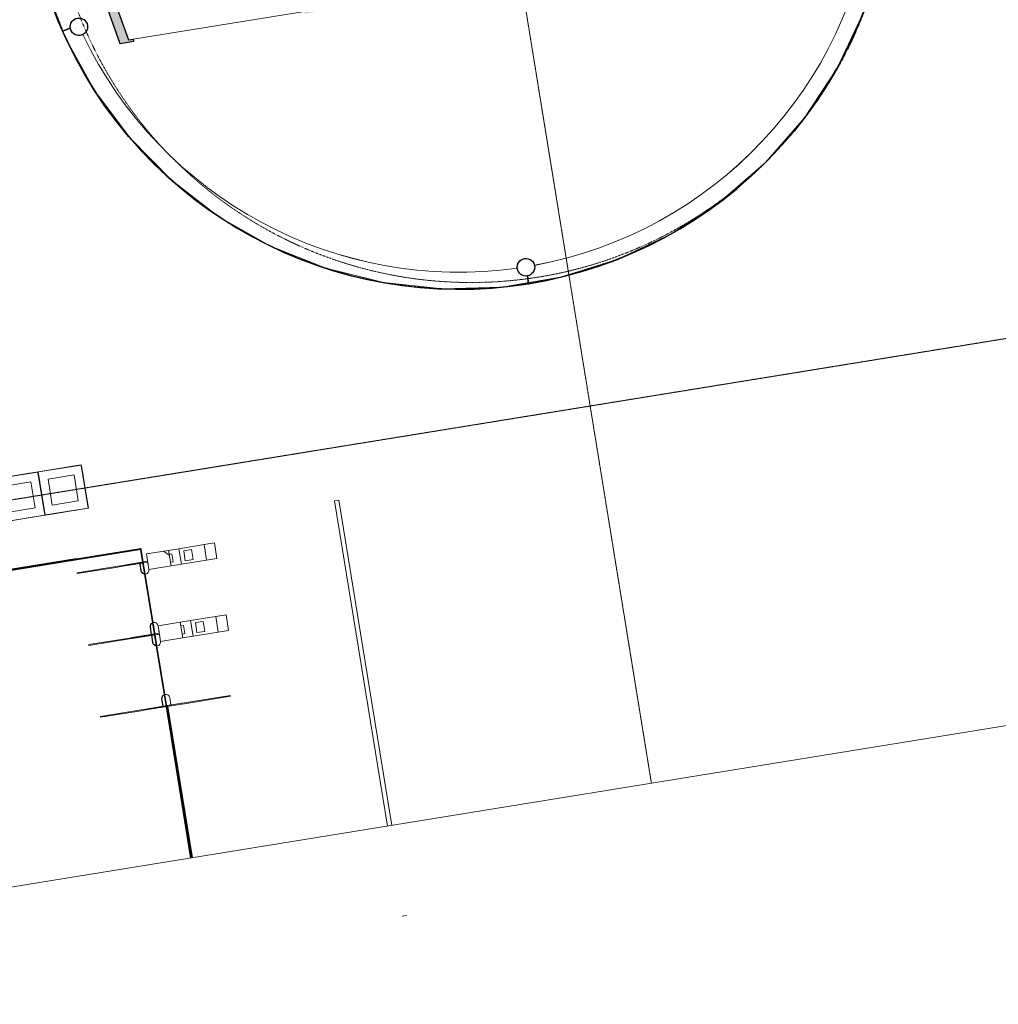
# Model space of a CAD drawing. Header units: millimetres. Extents: x 344773 to 395309, y 816588 to 874127.
# Tile 3 of 25: x 367286 to 378446, y 816588 to 827818. Entities that reach past the tile are written whole.
import ezdxf

# ---------------------------------------------------------------- set-up
doc = ezdxf.new("R2010")
doc.units = ezdxf.units.MM
doc.linetypes.add('Overhead', pattern=[1.4000000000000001, 0.7000000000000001, -0.7000000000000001])
doc.linetypes.add('System - Akser', pattern=[7.199999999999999, 4.8, -0.8, 0.8, -0.8])
for name, color, linetype, lineweight in [('0-1', 7, 'Continuous', 5), ('A-AREA-BNDY', 1, 'Continuous', 5), ('A-FLOR-1', 8, 'Continuous', 5), ('A-FLOR-OVHD', 1, 'Overhead', 5), ('A-GENM', 13, 'Continuous', 5), ('A-GENM-1', 7, 'Continuous', 5), ('A-GENM-2', 10, 'Continuous', 9), ('A-GLAZ-CURT', 52, 'Continuous', 5), ('A-GLAZ-CURT-2', 7, 'Continuous', 5), ('A-WALL-PATT-1', 7, 'Continuous', 5), ('A852-TYNN', 7, 'Continuous', 5), ('I-FURN-1', 8, 'Continuous', 5), ('I-WALL-1', 10, 'Continuous', 9), ('S-COLS-2', 10, 'Continuous', 9), ('S-COLS-3', 7, 'Continuous', 5), ('S-COLS-SYMB-1', 10, 'Continuous', 9), ('S-GRID-1', 1, 'System - Akser', 5)]:
    doc.layers.add(name, color=color, linetype=linetype, lineweight=lineweight)
doc.layers.add('A862-B-RLin', color=1, linetype='Continuous')
doc.layers.add('A862-N-RLin', color=7, linetype='Continuous', plot=False)

# ---------------------------------------------------------------- blocks, each defined once
blk = doc.blocks.new('A222 - Sirkulær Stålsøyle - A222 - Sirkulær Stålsøyle 1 - Ø 200 mm-26153990-ENBR-80052-AA1-TOF-200-0002_2D')
at = {"layer": 'S-COLS-3'}
h = blk.add_hatch(color=256, dxfattribs=at)
h.paths.add_polyline_path([(17.3648177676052, -98.48077530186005), (60.32088886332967, -77.94228634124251), (77.94228634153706, -61.96155060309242), (95.89268973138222, -23.29371405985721), (100.0000000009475, -6.410552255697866e-10), (86.9333243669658, 46.38861592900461), (63.63961030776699, 75.15754839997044), (49.09117846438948, 86.93332436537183), (17.3648177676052, 98.48077530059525), (-23.29371405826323, 96.32283352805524), (-60.32088886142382, 77.94228633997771), (-77.9422863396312, 61.96155060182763), (-95.89268972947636, 23.29371405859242), (-99.99999999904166, -6.410552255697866e-10), (-86.93332436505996, -46.38861593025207), (-63.63961030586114, -75.15754840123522), (-40.66555640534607, -90.00000000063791), (-17.364817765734, -98.48077530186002), (9.355950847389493e-10, -98.48077530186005)], flags=0)
h.paths.add_polyline_path([(9.355929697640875e-10, -90.00000000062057), (-23.29371405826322, -86.93332436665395), (-44.99999999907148, -77.94228634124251), (-71.56532211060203, -53.31062158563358), (-85.12134751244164, -27.66821315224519), (-86.93332436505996, -23.29371405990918), (-89.99999999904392, -6.410531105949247e-10), (-81.95101363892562, 35.32207618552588), (-66.52204922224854, 59.88314277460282), (-63.63961030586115, 63.63961030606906), (-44.99999999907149, 77.94228633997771), (-10.38569152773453, 88.6326977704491), (18.59929829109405, 87.55135592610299), (23.29371406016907, 86.93332436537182), (45.00000000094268, 77.94228633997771), (71.56532211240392, 53.31062158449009), (85.12134751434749, 27.66821315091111), (86.93332436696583, 23.29371405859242), (90.00000000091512, -6.410552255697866e-10), (81.95101364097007, -35.32207618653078), (66.52204922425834, -59.88314277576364), (63.63961030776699, -63.63961030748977), (45.00000000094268, -77.94228634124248), (10.38569152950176, -88.6326977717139)], flags=0)
at = {"layer": 'S-COLS-2'}
for centre, radius, start, end in [((-3.098267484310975e-13, -1.064300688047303e-13), 99.99999999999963, 359.9999999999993, 179.9999999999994), ((-3.09268259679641e-13, -1.06758612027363e-13), 99.99999999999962, 179.9999999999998, 359.9999999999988)]:
    blk.add_arc(centre, radius, start, end, dxfattribs=at)
at = {"layer": 'S-COLS-SYMB-1'}
for centre, radius, start, end in [((-3.078755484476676e-13, -1.067582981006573e-13), 99.99999999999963, 359.9999999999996, 179.9999999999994), ((-3.09268259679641e-13, -1.06758612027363e-13), 99.9999999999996, 180.0000000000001, 0)]:
    blk.add_arc(centre, radius, start, end, dxfattribs=at)
blk = doc.blocks.new('A276 -Avfall- detaljert - A - 276-Avfall - dtaljert-V126-ENBR-80052-AA1-TOF-200-0002_2D')
at = {"layer": 'I-FURN-1'}
for p, q in [((-249.9999999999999, 250.0000000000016), (-749.9999999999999, 250.0000000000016)), ((-749.9999999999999, 250.0000000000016), (-749.9999999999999, -249.9999999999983)), ((-749.9999999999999, 150.0000000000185), (-749.9999999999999, 250.0000000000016)), ((-749.9999999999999, 250.0000000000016), (-650.0000000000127, 250.0000000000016)), ((-748.5000000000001, 248.500000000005), (-256.000000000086, 248.500000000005)), ((-650.0000000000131, 248.500000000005), (-748.5000000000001, 248.500000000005)), ((-748.5, -248.4999999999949), (-748.5, 244.0000000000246)), ((-748.5, 244.0000000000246), (-748.5, 150.000000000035)), ((-650.0000000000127, 250.0000000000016), (-350.0000000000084, 250.0000000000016)), ((-350.0000000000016, 250.0000000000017), (-650, 250.0000000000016)), ((-650, 250.0000000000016), (-350.0000000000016, 250.0000000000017)), ((-650, 248.500000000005), (-650, 250.0000000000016)), ((-650, 250.0000000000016), (-650, 248.500000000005)), ((-350.0000000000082, 248.500000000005), (-650.0000000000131, 248.500000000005)), ((-650, 248.500000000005), (-350.0000000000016, 248.500000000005)), ((-350.0000000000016, 248.500000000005), (-650, 248.500000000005)), ((-350.0000000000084, 250.0000000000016), (-249.9999999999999, 250.0000000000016)), ((-350.0000000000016, 250.0000000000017), (-350.0000000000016, 248.500000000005)), ((-350.0000000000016, 248.500000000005), (-350.0000000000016, 250.0000000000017)), ((-256.0000000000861, 248.500000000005), (-350.0000000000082, 248.500000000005)), ((-251.5, 244.0000000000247), (-251.5, -248.4999999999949)), ((-251.5, -248.4999999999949), (-251.5, 244.0000000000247)), ((-249.9999999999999, -249.9999999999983), (-249.9999999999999, 250.0000000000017)), ((-249.9999999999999, 250.0000000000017), (-249.9999999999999, -249.9999999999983)), ((250, 250), (-250.0000000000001, 250)), ((-250.0000000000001, 250), (-250, -249.9999999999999)), ((-250, -249.9999999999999), (-250.0000000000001, 250)), ((-250.0000000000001, 250), (-150.0000000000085, 250)), ((-248.5000000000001, 248.5000000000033), (243.9999999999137, 248.5000000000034)), ((-150.0000000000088, 248.5000000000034), (-248.5000000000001, 248.5000000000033)), ((-248.5000000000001, -248.4999999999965), (-248.5000000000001, 244.000000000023)), ((-248.5000000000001, 244.000000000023), (-248.5000000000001, -248.4999999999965)), ((-150.0000000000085, 250), (150.0000000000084, 250)), ((149.9999999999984, 250), (-150.0000000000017, 249.9999999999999)), ((-150.0000000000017, 249.9999999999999), (149.9999999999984, 250)), ((-150.0000000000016, 248.5000000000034), (-150.0000000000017, 250)), ((-150.0000000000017, 249.9999999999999), (-150.0000000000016, 248.5000000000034)), ((150.0000000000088, 248.5000000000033), (-150.0000000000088, 248.5000000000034)), ((-150.0000000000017, 248.5000000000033), (149.9999999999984, 248.5000000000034)), ((149.9999999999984, 248.5000000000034), (-150.0000000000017, 248.5000000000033)), ((150.0000000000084, 250), (250, 250)), ((149.9999999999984, 250), (149.9999999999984, 248.5000000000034)), ((149.9999999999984, 248.5000000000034), (149.9999999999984, 250)), ((243.9999999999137, 248.5000000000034), (150.0000000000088, 248.5000000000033)), ((248.4999999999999, 244.000000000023), (248.5, -248.4999999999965)), ((248.5, -248.4999999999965), (248.4999999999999, 244.000000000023)), ((250, 250.0000000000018), (249.9999999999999, -249.9999999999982)), ((749.9999999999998, 250.0000000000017), (250, 250.0000000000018)), ((250, 250.0000000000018), (350.0000000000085, 250.0000000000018)), ((249.9999999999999, -249.9999999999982), (249.9999999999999, 250.0000000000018)), ((249.9999999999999, -249.9999999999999), (250, 250)), ((250, 250), (249.9999999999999, -249.9999999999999)), ((251.4999999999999, -248.4999999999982), (251.5, 244.0000000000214)), ((251.5, 244.0000000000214), (251.4999999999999, -248.4999999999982)), ((256.000000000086, 248.5000000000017), (748.4999999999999, 248.5000000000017)), ((350.0000000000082, 248.5000000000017), (256.000000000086, 248.5000000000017)), ((350.0000000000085, 250.0000000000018), (650.0000000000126, 250.0000000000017)), ((650, 250.0000000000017), (349.9999999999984, 250.0000000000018)), ((349.9999999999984, 250.0000000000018), (650, 250.0000000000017)), ((349.9999999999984, 248.5000000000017), (349.9999999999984, 250.0000000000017)), ((349.9999999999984, 250.0000000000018), (349.9999999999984, 248.5000000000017)), ((650.0000000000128, 248.5000000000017), (350.0000000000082, 248.5000000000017)), ((349.9999999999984, 248.5000000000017), (650, 248.5000000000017)), ((650, 248.5000000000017), (349.9999999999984, 248.5000000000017)), ((650.0000000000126, 250.0000000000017), (749.9999999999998, 250.0000000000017)), ((650, 250.0000000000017), (650, 248.5000000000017)), ((650, 248.5000000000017), (650, 250.0000000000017)), ((748.4999999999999, 248.5000000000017), (650.0000000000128, 248.5000000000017)), ((748.4999999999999, 244.0000000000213), (748.5, -248.4999999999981)), ((748.4999999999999, 149.9999999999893), (748.4999999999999, 244.0000000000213)), ((749.9999999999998, -249.9999999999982), (749.9999999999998, 250.0000000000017)), ((749.9999999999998, 250.0000000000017), (749.9999999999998, 149.9999999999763)), ((-750, -149.9999999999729), (-749.9999999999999, 150.0000000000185)), ((-749.9999999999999, 150.0000000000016), (-750, -149.9999999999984)), ((-750, -149.9999999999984), (-749.9999999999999, 150.0000000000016)), ((-749.9999999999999, 150.0000000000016), (-748.5, 150.0000000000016)), ((-748.5, 150.0000000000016), (-749.9999999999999, 150.0000000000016)), ((-748.5, 150.000000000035), (-748.5, -149.9999999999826)), ((-748.5000000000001, -149.9999999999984), (-748.5, 150.0000000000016)), ((-748.5, 150.0000000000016), (-748.5000000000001, -149.9999999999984)), ((-650, 150.0000000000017), (-350.0000000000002, 150.0000000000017)), ((-650.0000000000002, -149.9999999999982), (-650, 150.0000000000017)), ((-350.0000000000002, 150.0000000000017), (-650.0000000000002, 150.0000000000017)), ((-650.0000000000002, 150.0000000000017), (-650.0000000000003, -149.9999999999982)), ((-350.0000000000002, 150.0000000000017), (-350.0000000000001, -149.9999999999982)), ((-350.0000000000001, -149.9999999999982), (-350.0000000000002, 150.0000000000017)), ((-150.0000000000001, 150), (150, 150)), ((-150.0000000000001, -149.9999999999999), (-150.0000000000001, 150)), ((150, 150), (-150.0000000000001, 150)), ((-150.0000000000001, 150), (-150.0000000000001, -149.9999999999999)), ((150, 150), (150, -149.9999999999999)), ((150, -149.9999999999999), (150, 150)), ((350, 149.9999999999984), (649.9999999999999, 149.9999999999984)), ((349.9999999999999, -150.0000000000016), (350, 149.9999999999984)), ((649.9999999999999, 149.9999999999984), (350, 149.9999999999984)), ((350, 149.9999999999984), (349.9999999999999, -150.0000000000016)), ((649.9999999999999, 149.9999999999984), (649.9999999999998, -150.0000000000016)), ((649.9999999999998, -150.0000000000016), (649.9999999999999, 149.9999999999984)), ((748.5, -149.9999999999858), (748.4999999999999, 149.9999999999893)), ((748.4999999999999, 149.9999999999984), (748.4999999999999, -149.9999999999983)), ((748.4999999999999, -149.9999999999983), (748.4999999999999, 149.9999999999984)), ((748.4999999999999, 149.9999999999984), (749.9999999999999, 149.9999999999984)), ((749.9999999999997, 149.9999999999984), (748.4999999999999, 149.9999999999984)), ((749.9999999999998, 149.9999999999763), (749.9999999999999, -149.9999999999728)), ((749.9999999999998, -149.9999999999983), (749.9999999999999, 149.9999999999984)), ((749.9999999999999, 149.9999999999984), (749.9999999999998, -149.9999999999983)), ((-749.9999999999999, -249.9999999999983), (-750, -149.9999999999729)), ((-748.5000000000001, -149.9999999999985), (-750, -149.9999999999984)), ((-750, -149.9999999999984), (-748.5000000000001, -149.9999999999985)), ((-748.5, -149.9999999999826), (-748.5, -248.4999999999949)), ((-350.0000000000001, -149.9999999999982), (-650.0000000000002, -149.9999999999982)), ((-650.0000000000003, -149.9999999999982), (-350.0000000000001, -149.9999999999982)), ((150, -150), (-150.0000000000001, -149.9999999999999)), ((-150.0000000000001, -149.9999999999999), (150, -150)), ((649.9999999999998, -150.0000000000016), (349.9999999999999, -150.0000000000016)), ((349.9999999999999, -150.0000000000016), (649.9999999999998, -150.0000000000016)), ((748.5, -248.4999999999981), (748.5, -149.9999999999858)), ((749.9999999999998, -149.9999999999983), (748.4999999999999, -149.9999999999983)), ((748.4999999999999, -149.9999999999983), (749.9999999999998, -149.9999999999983)), ((749.9999999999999, -149.9999999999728), (749.9999999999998, -249.9999999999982)), ((-749.9999999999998, -249.9999999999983), (-748.5, -248.4999999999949)), ((-748.5, -248.4999999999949), (-749.9999999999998, -249.9999999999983)), ((-749.9999999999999, -249.9999999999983), (-249.9999999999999, -249.9999999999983)), ((-650.0000000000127, -249.9999999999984), (-749.9999999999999, -249.9999999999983)), ((-749.9999999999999, -249.9999999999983), (-650.0000000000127, -249.9999999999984)), ((-650.0000000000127, -249.9999999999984), (-749.9999999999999, -249.9999999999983)), ((-256.000000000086, -248.4999999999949), (-748.5, -248.4999999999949)), ((-748.5, -248.4999999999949), (-650.0000000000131, -248.4999999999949)), ((-650.0000000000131, -248.4999999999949), (-748.5, -248.4999999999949)), ((-748.5, -248.4999999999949), (-650.0000000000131, -248.4999999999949)), ((-650.0000000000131, -248.4999999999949), (-350.0000000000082, -248.4999999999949)), ((-350.0000000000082, -248.4999999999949), (-650.0000000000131, -248.4999999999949)), ((-650.0000000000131, -248.4999999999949), (-350.0000000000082, -248.4999999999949)), ((-350.0000000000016, -248.4999999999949), (-650.0000000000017, -248.4999999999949)), ((-650.0000000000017, -248.4999999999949), (-350.0000000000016, -248.4999999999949)), ((-650.0000000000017, -249.9999999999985), (-650.0000000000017, -248.4999999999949)), ((-650.0000000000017, -248.4999999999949), (-650.0000000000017, -249.9999999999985)), ((-350.0000000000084, -249.9999999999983), (-650.0000000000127, -249.9999999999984)), ((-650.0000000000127, -249.9999999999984), (-350.0000000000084, -249.9999999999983)), ((-350.0000000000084, -249.9999999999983), (-650.0000000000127, -249.9999999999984)), ((-650.0000000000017, -249.9999999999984), (-350.0000000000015, -249.9999999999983)), ((-350.0000000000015, -249.9999999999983), (-650.0000000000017, -249.9999999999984)), ((-350.0000000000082, -248.4999999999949), (-256.0000000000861, -248.4999999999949)), ((-256.000000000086, -248.4999999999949), (-350.0000000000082, -248.4999999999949)), ((-350.0000000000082, -248.4999999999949), (-256.0000000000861, -248.4999999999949)), ((-350.0000000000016, -248.4999999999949), (-350.0000000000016, -249.9999999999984)), ((-350.0000000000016, -249.9999999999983), (-350.0000000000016, -248.4999999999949)), ((-249.9999999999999, -249.9999999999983), (-350.0000000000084, -249.9999999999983)), ((-350.0000000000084, -249.9999999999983), (-249.9999999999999, -249.9999999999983)), ((-249.9999999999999, -249.9999999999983), (-350.0000000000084, -249.9999999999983)), ((-251.5, -248.4999999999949), (-251.5, -246.9999999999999)), ((-251.5, -246.9999999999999), (-251.5, -248.4999999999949)), ((-251.5000000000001, -246.9999999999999), (-249.9999999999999, -246.9999999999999)), ((-249.9999999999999, -246.9999999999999), (-251.4999999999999, -246.9999999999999)), ((-249.9999999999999, -249.9999999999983), (-249.9999999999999, -246.9999999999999)), ((-249.9999999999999, -246.9999999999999), (-249.9999999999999, -249.9999999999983)), ((-250, -249.9999999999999), (-250, -246.9999999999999)), ((-250, -247), (-250, -249.9999999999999)), ((-250, -246.9999999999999), (-248.5000000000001, -246.9999999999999)), ((-248.5000000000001, -247), (-249.9999999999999, -246.9999999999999)), ((-250, -249.9999999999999), (249.9999999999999, -249.9999999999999)), ((-150.0000000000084, -249.9999999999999), (-249.9999999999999, -249.9999999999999)), ((-250, -249.9999999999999), (-150.0000000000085, -249.9999999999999)), ((-150.0000000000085, -249.9999999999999), (-250, -249.9999999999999)), ((-248.5000000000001, -248.4999999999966), (-248.5000000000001, -246.9999999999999)), ((-248.5000000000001, -246.9999999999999), (-248.5000000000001, -248.4999999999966)), ((243.9999999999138, -248.4999999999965), (-248.5000000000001, -248.4999999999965)), ((-248.5000000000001, -248.4999999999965), (-150.0000000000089, -248.4999999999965)), ((-150.0000000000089, -248.4999999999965), (-248.5000000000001, -248.4999999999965)), ((-248.5000000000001, -248.4999999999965), (-150.0000000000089, -248.4999999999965)), ((-150.0000000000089, -248.4999999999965), (150.0000000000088, -248.4999999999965)), ((150.0000000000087, -248.4999999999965), (-150.0000000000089, -248.4999999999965)), ((-150.0000000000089, -248.4999999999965), (150.0000000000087, -248.4999999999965)), ((149.9999999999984, -248.4999999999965), (-150.0000000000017, -248.4999999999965)), ((-150.0000000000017, -248.4999999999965), (149.9999999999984, -248.4999999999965)), ((-150.0000000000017, -249.9999999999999), (-150.0000000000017, -248.4999999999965)), ((-150.0000000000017, -248.4999999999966), (-150.0000000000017, -250)), ((150.0000000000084, -249.9999999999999), (-150.0000000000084, -249.9999999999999)), ((-150.0000000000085, -249.9999999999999), (150.0000000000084, -249.9999999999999)), ((150.0000000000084, -249.9999999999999), (-150.0000000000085, -249.9999999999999)), ((-150.0000000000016, -250), (149.9999999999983, -249.9999999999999)), ((149.9999999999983, -249.9999999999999), (-150.0000000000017, -250)), ((150.0000000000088, -248.4999999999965), (243.9999999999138, -248.4999999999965)), ((243.9999999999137, -248.4999999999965), (150.0000000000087, -248.4999999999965)), ((150.0000000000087, -248.4999999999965), (243.9999999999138, -248.4999999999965)), ((149.9999999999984, -248.4999999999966), (149.9999999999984, -249.9999999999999)), ((149.9999999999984, -249.9999999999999), (149.9999999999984, -248.4999999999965)), ((249.9999999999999, -249.9999999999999), (150.0000000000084, -249.9999999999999)), ((150.0000000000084, -249.9999999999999), (249.9999999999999, -249.9999999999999)), ((249.9999999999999, -249.9999999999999), (150.0000000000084, -249.9999999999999)), ((248.5, -248.4999999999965), (248.4999999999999, -247.0000000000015)), ((248.4999999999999, -247.0000000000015), (248.5, -248.4999999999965)), ((248.5000000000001, -247.0000000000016), (250, -247.0000000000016)), ((250, -247.0000000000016), (248.4999999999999, -247.0000000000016)), ((249.9999999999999, -249.9999999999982), (249.9999999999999, -247.0000000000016)), ((249.9999999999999, -247.0000000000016), (249.9999999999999, -249.9999999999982)), ((250, -247.0000000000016), (251.4999999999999, -247.0000000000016)), ((251.5000000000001, -247.0000000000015), (250, -247.0000000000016)), ((249.9999999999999, -249.9999999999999), (249.9999999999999, -247.0000000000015)), ((249.9999999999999, -247.0000000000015), (249.9999999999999, -249.9999999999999)), ((249.9999999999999, -249.9999999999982), (749.9999999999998, -249.9999999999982)), ((350.0000000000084, -249.9999999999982), (249.9999999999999, -249.9999999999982)), ((249.9999999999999, -249.9999999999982), (350.0000000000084, -249.9999999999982)), ((350.0000000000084, -249.9999999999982), (249.9999999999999, -249.9999999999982)), ((251.4999999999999, -248.4999999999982), (251.4999999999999, -247.0000000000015)), ((251.4999999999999, -247.0000000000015), (251.4999999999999, -248.4999999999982)), ((748.5, -248.4999999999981), (256.000000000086, -248.4999999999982)), ((256.000000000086, -248.4999999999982), (350.0000000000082, -248.4999999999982)), ((350.0000000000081, -248.4999999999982), (256.000000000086, -248.4999999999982)), ((256.000000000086, -248.4999999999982), (350.0000000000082, -248.4999999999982)), ((350.0000000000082, -248.4999999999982), (650.0000000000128, -248.4999999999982)), ((650.0000000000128, -248.4999999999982), (350.0000000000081, -248.4999999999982)), ((350.0000000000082, -248.4999999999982), (650.0000000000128, -248.4999999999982)), ((649.9999999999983, -248.4999999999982), (349.9999999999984, -248.4999999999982)), ((349.9999999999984, -248.4999999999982), (649.9999999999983, -248.4999999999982)), ((349.9999999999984, -249.9999999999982), (349.9999999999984, -248.4999999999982)), ((349.9999999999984, -248.4999999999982), (349.9999999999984, -249.9999999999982)), ((650.0000000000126, -249.9999999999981), (350.0000000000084, -249.9999999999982)), ((350.0000000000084, -249.9999999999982), (650.0000000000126, -249.9999999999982)), ((650.0000000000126, -249.9999999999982), (350.0000000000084, -249.9999999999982)), ((349.9999999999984, -249.9999999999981), (649.9999999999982, -249.9999999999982)), ((649.9999999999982, -249.9999999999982), (349.9999999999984, -249.9999999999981)), ((650.0000000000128, -248.4999999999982), (748.5, -248.4999999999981)), ((748.5, -248.4999999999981), (650.0000000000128, -248.4999999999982)), ((650.0000000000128, -248.4999999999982), (748.5, -248.4999999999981)), ((649.9999999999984, -248.4999999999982), (649.9999999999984, -249.9999999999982)), ((649.9999999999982, -249.9999999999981), (649.9999999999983, -248.4999999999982)), ((749.9999999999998, -249.9999999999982), (650.0000000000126, -249.9999999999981)), ((650.0000000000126, -249.9999999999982), (749.9999999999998, -249.9999999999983)), ((749.9999999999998, -249.9999999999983), (650.0000000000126, -249.9999999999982)), ((748.5, -248.4999999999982), (749.9999999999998, -250.0000000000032)), ((749.9999999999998, -250.0000000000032), (748.5000000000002, -248.4999999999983))]:
    blk.add_line(p, q, dxfattribs=at)
blk = doc.blocks.new('A279 - gate-sluse - A279 - gate-sluse-V221-ENBR-80052-AA1-TOF-200-0002_2D')
at = {"layer": 'A-GENM'}
h = blk.add_hatch(dxfattribs=at)
h.set_pattern_fill('FP_45', color=256, style=0, pattern_type=2)
h.set_pattern_definition([(225, (748377.62, -493702.48), (1257.235856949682, -1257.235856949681), []), (225, (748377.62, -495607.48), (1257.235856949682, -1257.235856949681), [])])
h.paths.add_polyline_path([(-3644.995000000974, 2189.995694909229), (-3644.995000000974, 1934.995694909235), (-3464.995000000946, 1934.995694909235), (-3464.995000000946, 2189.995694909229)], flags=0)
at = {"layer": 'A-GENM-1'}
for p, q in [((-3464.995000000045, 2719.995694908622), (-3644.995000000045, 2719.995694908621)), ((-3644.995000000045, 2599.995694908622), (-3644.995000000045, 2719.995694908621)), ((-3464.995000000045, 2719.995694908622), (-3464.995000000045, 2599.995694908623)), ((-2634.995000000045, 2719.995694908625), (-2814.995000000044, 2719.995694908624)), ((-2814.995000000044, 2599.995694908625), (-2814.995000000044, 2719.995694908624)), ((-2634.995000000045, 2719.995694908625), (-2634.995000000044, 2599.995694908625)), ((-3464.995000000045, 2599.995694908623), (-3644.995000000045, 2599.995694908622)), ((-3644.995000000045, 2309.995694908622), (-3644.995000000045, 2599.995694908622)), ((-3464.995000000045, 2599.995694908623), (-3464.995000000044, 2309.995694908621)), ((-2634.995000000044, 2599.995694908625), (-2814.995000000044, 2599.995694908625)), ((-2814.995000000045, 2309.995694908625), (-2814.995000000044, 2599.995694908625)), ((-2634.995000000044, 2599.995694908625), (-2634.995000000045, 2309.995694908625)), ((-1889.995000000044, 2620.4042518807), (-1899.995000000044, 2620.4042518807)), ((-1899.995000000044, 2090.4042518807), (-1899.995000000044, 2620.4042518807)), ((-1889.995000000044, 2620.4042518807), (-1889.995000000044, 2090.4042518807)), ((-3612.495000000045, 2449.995694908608), (-3612.495000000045, 2359.995694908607)), ((-3612.495000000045, 2449.995694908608), (-3497.495000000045, 2449.995694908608)), ((-3612.495000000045, 2359.995694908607), (-3497.495000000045, 2359.995694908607)), ((-3497.495000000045, 2449.995694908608), (-3497.495000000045, 2359.995694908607)), ((-2782.495000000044, 2449.995694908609), (-2782.495000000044, 2359.99569490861)), ((-2782.495000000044, 2449.995694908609), (-2667.495000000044, 2449.995694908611)), ((-2782.495000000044, 2359.99569490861), (-2667.495000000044, 2359.995694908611)), ((-2667.495000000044, 2449.995694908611), (-2667.495000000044, 2359.995694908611)), ((-3464.995000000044, 2309.995694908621), (-3644.995000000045, 2309.995694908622)), ((-3644.995000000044, 2189.995694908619), (-3644.995000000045, 2309.995694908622)), ((-3464.995000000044, 2309.995694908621), (-3464.995000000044, 2189.995694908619)), ((-2634.995000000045, 2309.995694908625), (-2814.995000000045, 2309.995694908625)), ((-2814.995000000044, 2189.99569490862), (-2814.995000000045, 2309.995694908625)), ((-2634.995000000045, 2309.995694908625), (-2634.995000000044, 2189.995694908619)), ((-3601.995000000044, 2220.032452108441), (-3601.995000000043, 2189.99569490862)), ((-3601.995000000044, 2220.032452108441), (-3507.995000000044, 2220.032452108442)), ((-3507.995000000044, 2220.032452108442), (-3507.995000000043, 2189.99569490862)), ((-2771.995000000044, 2220.032452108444), (-2771.995000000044, 2189.995694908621)), ((-2771.995000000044, 2220.032452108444), (-2677.995000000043, 2220.032452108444)), ((-2677.995000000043, 2220.032452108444), (-2677.995000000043, 2189.99569490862)), ((-1899.995000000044, 2060.4042518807), (-1899.995000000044, 2090.4042518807)), ((-1889.995000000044, 2090.4042518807), (-1889.995000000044, 2060.4042518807)), ((-3559.995000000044, 1590.404251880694), (-3559.995000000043, 1620.404251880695)), ((-3559.995000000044, 1120.404251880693), (-3559.995000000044, 1590.404251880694)), ((-3549.995000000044, 1620.404251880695), (-3549.995000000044, 1590.404251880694)), ((-3549.995000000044, 1590.404251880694), (-3549.995000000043, 1120.404251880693)), ((-2729.995000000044, 1590.404251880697), (-2729.995000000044, 1620.404251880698)), ((-2729.995000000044, 1120.404251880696), (-2729.995000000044, 1590.404251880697)), ((-2719.995000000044, 1620.404251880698), (-2719.995000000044, 1590.404251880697)), ((-2719.995000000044, 1590.404251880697), (-2719.995000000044, 1120.404251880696)), ((-1899.995000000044, 1590.404251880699), (-1899.995000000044, 1620.404251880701)), ((-1899.995000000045, 1120.404251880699), (-1899.995000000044, 1590.4042518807)), ((-1889.995000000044, 1620.4042518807), (-1889.995000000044, 1590.404251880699)), ((-1889.995000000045, 1590.4042518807), (-1889.995000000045, 1120.404251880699)), ((-3549.995000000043, 1120.404251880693), (-3559.995000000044, 1120.404251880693)), ((-2719.995000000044, 1120.404251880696), (-2729.995000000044, 1120.404251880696)), ((-1889.995000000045, 1120.404251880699), (-1899.995000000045, 1120.404251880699))]:
    blk.add_line(p, q, dxfattribs=at)
at = {"layer": 'A-GENM-2'}
for p, q in [((-3464.995000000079, 2189.995694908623), (-3644.995000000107, 2189.995694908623)), ((-3644.995000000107, 2189.995694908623), (-3644.995000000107, 1934.995694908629)), ((-3464.995000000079, 1934.995694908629), (-3464.995000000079, 2189.995694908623)), ((-2634.995000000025, 2189.995694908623), (-2814.995000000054, 2189.995694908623)), ((-2814.995000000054, 2189.995694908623), (-2814.995000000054, 1934.995694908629)), ((-2634.995000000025, 1934.995694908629), (-2634.995000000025, 2189.995694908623)), ((-1889.995000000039, 2060.40425188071), (-1899.995000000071, 2060.40425188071)), ((-1899.995000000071, 2060.40425188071), (-1899.995000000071, 1620.404251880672)), ((-1889.995000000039, 1620.404251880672), (-1889.995000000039, 2060.40425188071)), ((-3644.995000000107, 1934.995694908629), (-3464.995000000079, 1934.995694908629)), ((-3549.995000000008, 1934.995694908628), (-3559.99500000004, 1934.995694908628)), ((-3559.99500000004, 1934.995694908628), (-3559.99500000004, 1620.404251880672)), ((-3464.995000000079, 1934.995694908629), (-3549.995000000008, 1934.995694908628)), ((-3549.995000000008, 1934.995694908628), (-3549.995000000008, 1844.995694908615)), ((-3549.995000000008, 1620.404251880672), (-3549.995000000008, 1934.995694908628)), ((-2729.994999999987, 1934.995694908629), (-2814.995000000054, 1934.995694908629)), ((-2814.995000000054, 1934.995694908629), (-2634.995000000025, 1934.995694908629)), ((-2729.994999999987, 1844.995694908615), (-2729.994999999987, 1934.995694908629)), ((-2719.995000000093, 1934.995694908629), (-2729.994999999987, 1934.995694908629)), ((-2729.994999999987, 1934.995694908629), (-2729.994999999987, 1620.404251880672)), ((-2634.995000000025, 1934.995694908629), (-2719.995000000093, 1934.995694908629)), ((-2719.995000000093, 1934.995694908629), (-2719.995000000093, 1844.995694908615)), ((-2719.995000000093, 1620.404251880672), (-2719.995000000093, 1934.995694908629)), ((-1899.995000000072, 1934.995694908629), (-1984.995, 1934.995694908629)), ((-1899.995000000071, 1844.995694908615), (-1899.995000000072, 1934.995694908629)), ((-3549.995000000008, 1844.995694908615), (-3464.99500000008, 1844.995694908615)), ((-2814.995000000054, 1844.995694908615), (-2729.994999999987, 1844.995694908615)), ((-2719.995000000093, 1844.995694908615), (-2634.995000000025, 1844.995694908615)), ((-1984.995, 1844.995694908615), (-1899.995000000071, 1844.995694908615)), ((-3559.99500000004, 1620.404251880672), (-3549.995000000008, 1620.404251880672)), ((-2729.994999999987, 1620.404251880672), (-2719.995000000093, 1620.404251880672)), ((-1899.995000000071, 1620.404251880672), (-1889.995000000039, 1620.404251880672))]:
    blk.add_line(p, q, dxfattribs=at)
for centre, radius, start, end in [((-3464.99500000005, 1889.99569490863), 45.0000000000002, 270.0000000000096, 89.99999999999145), ((-2814.995000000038, 1889.995694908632), 45.00000000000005, 90.00000000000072, 269.9999999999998), ((-2634.995000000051, 1889.995694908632), 45.00000000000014, 270.0000000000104, 89.99999999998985), ((-1984.995000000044, 1889.995694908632), 44.99999999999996, 89.99999999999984, 269.9999999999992)]:
    blk.add_arc(centre, radius, start, end, dxfattribs=at)
blk = doc.blocks.new('System Panel - A287-GL08 - Glassrekkverk gate_ gradert fra opakt til transparent-31351234-ENBR-80052-AA1-TOF-200-0002_2D')
at = {"layer": 'A-GLAZ-CURT'}
blk.add_hatch(color=256, dxfattribs=at).paths.add_polyline_path([(-560.0000000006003, 14.99999999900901), (-560.0000000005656, -1.039552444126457e-09), (559.9999999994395, -1.039552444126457e-09), (559.9999999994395, 14.9999999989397), (202.2787933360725, 14.99999999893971)], flags=0)
at = {"layer": 'A-GLAZ-CURT-2'}
for p, q in [((-560.0000000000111, 14.99999999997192), (560.0000000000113, 14.99999999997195)), ((-560.0000000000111, 14.99999999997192), (-560.0000000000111, -2.806994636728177e-11)), ((560.0000000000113, 14.99999999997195), (560.0000000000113, -2.80361067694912e-11)), ((560.0000000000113, -2.80361067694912e-11), (-560.0000000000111, -2.806994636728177e-11))]:
    blk.add_line(p, q, dxfattribs=at)
blk = doc.blocks.new('System Panel - A287-GL08 - Glassrekkverk gate_ gradert fra opakt til transparent-31354153-ENBR-80052-AA1-TOF-200-0002_2D')
at = {"layer": 'A-GLAZ-CURT'}
blk.add_hatch(color=256, dxfattribs=at).paths.add_polyline_path([(-464.5335826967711, 5.89071258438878e-10), (-464.5335826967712, -14.99999999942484), (484.9664173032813, -14.99999999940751), (484.9664173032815, 5.890966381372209e-10), (-212.1714900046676, 5.890797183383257e-10)], flags=0)
at = {"layer": 'A-GLAZ-CURT-2'}
for p, q in [((-464.5335826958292, -8.459899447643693e-15), (484.9664173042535, 0)), ((484.9664173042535, 0), (484.9664173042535, -14.99999999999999)), ((484.9664173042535, -14.99999999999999), (-464.5335826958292, -15))]:
    blk.add_line(p, q, dxfattribs=at)

msp = doc.modelspace()

# ---------------------------------------------------------------- hatches: boundary and pattern name
at = {"layer": 'A-WALL-PATT-1'}
msp.add_hatch(color=256, dxfattribs=at).paths.add_polyline_path([(368526.4221433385, 827587.4566218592), (368179.0156966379, 828562.9150074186), (368079.3323361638, 828537.2985916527), (368423.5623828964, 827570.7589985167)], flags=0)
h = msp.add_hatch(color=256, dxfattribs=at)
h.paths.add_polyline_path([(370772.369769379, 827952.0499997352), (370533.0031887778, 827913.1926955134), (370537.4096871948, 827886.0480317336), (370776.7762677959, 827924.9053359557)], flags=0)
h.paths.add_polyline_path([(368582.9938950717, 827568.7801457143), (368578.5873966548, 827595.9248094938), (368423.5623828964, 827570.7589985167), (368432.9423313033, 827544.421694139)], flags=0)

# ---------------------------------------------------------------- linework, layer by layer
at = {"layer": 'A-AREA-BNDY', "flags": 128}
for points in [[(368079.3323361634, 828537.298591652), (368433.4580785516, 827542.9735633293), (368432.5160398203, 827542.638059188), (368078.3598155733, 828537.0486754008)], [(376898.4005602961, 827877.4515466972), (376607.63164286, 827265.3529453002), (376235.9095146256, 826698.7543920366), (375790.2148656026, 826188.2962242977), (375278.9175396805, 825743.5645010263), (374711.6193546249, 825372.910983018), (374098.9737864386, 825083.2962925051), (373452.4859042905, 824880.1591973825), (372784.2963131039, 824767.3144748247), (372106.953161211, 824746.8812723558), (371433.1764946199, 824819.2433116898), (370775.6193831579, 824983.0416826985), (370146.6303043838, 825235.2003628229), (369558.0212475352, 825570.9839826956), (369020.8458923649, 825984.086753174), (368545.1920285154, 826466.7508837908), (368139.9921136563, 827009.9122688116), (367812.8555279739, 827603.3707050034), (367569.9256751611, 828235.9814445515)], [(367569.9256751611, 828235.9814445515), (367812.8555279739, 827603.3707050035), (368139.9921136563, 827009.9122688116), (368545.1920285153, 826466.750883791), (369020.8458923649, 825984.086753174), (369558.0212475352, 825570.9839826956), (370146.6303043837, 825235.2003628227), (370775.6193831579, 824983.0416826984), (371433.1764946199, 824819.2433116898), (372106.953161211, 824746.8812723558), (372784.2963131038, 824767.3144748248), (373452.4859042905, 824880.1591973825), (374098.9737864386, 825083.2962925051), (374711.6193546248, 825372.910983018), (375278.9175396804, 825743.5645010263), (375790.2148656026, 826188.2962242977), (376235.9095146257, 826698.7543920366), (376607.63164286, 827265.3529453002), (376898.4005602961, 827877.4515466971)], [(376898.4005602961, 827877.4515466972), (376607.63164286, 827265.3529453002), (376235.9095146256, 826698.7543920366), (375790.2148656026, 826188.2962242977), (375278.9175396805, 825743.5645010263), (374711.6193546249, 825372.910983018), (374098.9737864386, 825083.2962925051), (373452.4859042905, 824880.1591973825), (372784.2963131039, 824767.3144748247), (372106.953161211, 824746.8812723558), (371433.1764946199, 824819.2433116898), (370775.6193831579, 824983.0416826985), (370146.6303043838, 825235.2003628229), (369558.0212475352, 825570.9839826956), (369020.8458923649, 825984.086753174), (368545.1920285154, 826466.7508837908), (368139.9921136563, 827009.9122688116), (367812.8555279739, 827603.3707050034), (367569.9256751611, 828235.9814445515)], [(369239.0502529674, 818257.0374935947), (368667.724223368, 821776.4879766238), (367937.2859980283, 821657.9131101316), (365331.4464959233, 821234.8970899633), (363685.683736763, 820967.7340463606), (363935.9953440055, 819425.7785579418), (363960.6859295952, 819273.6810008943), (364587.3575823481, 819375.4110377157), (364636.438849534, 819073.0633753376), (363998.0765224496, 818777.0046183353), (363944.9069612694, 818768.3733975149), (363259.8999545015, 818657.1735567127), (362850.6500727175, 818590.7384381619), (361952.4084712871, 818444.9233996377), (361891.5850114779, 818435.0496918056), (362108.3915813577, 817099.4900506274)]]:
    msp.add_lwpolyline(points, dxfattribs=at)
at = {"layer": 'A-FLOR-1'}
for p, q in [((368578.5873966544, 827595.9248094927), (370533.0031887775, 827913.1926955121)), ((370533.0031887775, 827913.1926955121), (368578.5873966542, 827595.9248094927)), ((370926.7370368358, 822339.2606088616), (370877.3831026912, 822331.248793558)), ((370877.3831026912, 822331.248793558), (371479.7188634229, 818620.7739084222)), ((371529.0727975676, 818628.7857237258), (370926.7370368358, 822339.2606088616)), ((371646.5173718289, 817593.2711156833), (371695.8713059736, 817601.2829309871))]:
    msp.add_line(p, q, dxfattribs=at)
for centre, radius, start, end in [((372296.8138048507, 829688.5711835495), 4749.99995058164, 280.418711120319, 353.0161068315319), ((372296.8687003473, 829688.2330193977), 4749.9999999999, 280.4187111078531, 353.0202031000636), ((372296.8687003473, 829688.2330193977), 4750.000000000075, 205.4159229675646, 278.0426395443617), ((372296.8138048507, 829688.5711835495), 4749.999950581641, 205.4203773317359, 278.0426395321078)]:
    msp.add_arc(centre, radius, start, end, dxfattribs=at)
at = {"layer": 'A-FLOR-OVHD'}
msp.add_arc((372433.774970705, 829616.8876941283), 4795.972731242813, 189.2206125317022, 354.2206125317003, dxfattribs=at)
at = {"layer": 'A852-TYNN'}
msp.add_lwpolyline([(350568.3158292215, 868282.2778519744), (358959.9837754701, 816588.3968160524), (394963.5261986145, 822432.9913183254), (386571.8582523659, 874126.8723542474)], close=True, dxfattribs=at)
at = {"layer": 'A862-B-RLin', "flags": 128}
for points in [[(360693.4254827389, 839521.2822046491), (363944.7487160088, 819492.6637240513), (365579.039802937, 819756.4925935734), (365337.6478137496, 821243.5019523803), (368666.9776071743, 821781.303155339), (368667.724223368, 821776.4879766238), (368691.1956374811, 821631.9006911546), (368713.4485831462, 821494.8193465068), (368803.5411889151, 820939.8359421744), (368846.4447171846, 820675.5440397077), (368936.5373229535, 820120.5606353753), (368958.7902686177, 819983.4792907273), (368966.1933587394, 819984.6810630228), (369246.4533430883, 818258.2392658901)], [(369246.4533430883, 818258.2392658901), (368966.1933587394, 819984.6810630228), (368958.7902686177, 819983.4792907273), (368936.5373229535, 820120.5606353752), (368846.4447171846, 820675.5440397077), (368803.5411889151, 820939.8359421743), (368713.4485831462, 821494.8193465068), (368691.1956374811, 821631.9006911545), (368667.724223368, 821776.4879766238), (368666.9776071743, 821781.303155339), (365337.6478137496, 821243.5019523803), (365579.039802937, 819756.4925935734), (363944.7487160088, 819492.6637240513), (363991.210324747, 819206.4534486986), (361686.5826338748, 818832.3343085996), (361971.4896338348, 817077.2662271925)]]:
    msp.add_lwpolyline(points, dxfattribs=at)
msp.add_lwpolyline([(377484.6239092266, 831838.0791096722), (377216.7935835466, 829191.537793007, -0.8770856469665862), (367415.8631165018, 828895.8817239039), (367148.9848135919, 830539.890486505), (367147.3824505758, 830549.761273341), (367147.4811584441, 830549.7772969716), (367255.8624466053, 830567.3712512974), (366679.8129262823, 834115.9191162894), (369412.7870295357, 834559.5733887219), (369417.6830498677, 834529.4131995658), (369661.6743599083, 833104.4014369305), (375122.4394693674, 833990.8685895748), (375121.4379924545, 833997.037831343), (376463.7301845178, 834214.9373222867), (377633.958333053, 834404.9049905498), (377388.7260344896, 831857.8347074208), (377485.5312268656, 831848.036624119)], format="xyb", close=True, dxfattribs=at)
msp.add_lwpolyline([(377216.7935835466, 829191.537793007, -0.8770856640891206), (367415.8631165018, 828895.8817239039)], format="xyb", dxfattribs=at)
at = {"layer": 'A862-N-RLin', "flags": 128}
for points in [[(360708.2396747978, 839523.6363953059), (363958.1203543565, 819503.9045096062), (364385.8923003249, 819570.4025162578), (365570.4349405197, 819762.6939113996), (365329.0429513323, 821249.7032702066), (368666.2309909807, 821786.1183340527), (368666.9776071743, 821781.303155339), (368667.724223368, 821776.4879766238), (368691.1956374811, 821631.9006911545), (368713.4485831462, 821494.8193465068), (368803.5411889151, 820939.8359421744), (368846.4447171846, 820675.5440397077), (368936.5373229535, 820120.5606353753), (368958.7902686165, 819983.4792907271), (368966.1933587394, 819984.6810630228), (368973.5964488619, 819985.8828353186), (369253.856433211, 818259.441038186)], [(368179.0156966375, 828562.9150074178), (368526.4221433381, 827587.4566218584), (368578.5873966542, 827595.9248094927), (368582.9938950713, 827568.7801457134), (368432.9423313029, 827544.4216941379), (368079.3323361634, 828537.298591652)]]:
    msp.add_lwpolyline(points, dxfattribs=at)
for points in [[(377216.8597787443, 829191.531108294, -0.8770889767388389), (367415.7646134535, 828895.8644858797)], [(367415.9616195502, 828895.8989619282, 0.06398043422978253), (367774.8031416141, 827687.7405394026), (367862.5699107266, 827721.609988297, -1999.999750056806), (367862.6021722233, 827721.4126074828), (367774.88405762, 827687.5576506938, 0.3412217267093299), (373089.9372218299, 824807.4452386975), (373075.543007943, 824896.0840881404, -1999.999749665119), (373075.740423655, 824896.1161353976), (373090.1350719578, 824807.4773910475, 0.3394721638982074), (377216.7273883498, 829191.5444777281)], [(369239.0502529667, 818257.0374935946), (368958.7902686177, 819983.4792907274), (368702.5488394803, 819941.8826269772), (368700.9464764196, 819951.7534138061), (368922.6359021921, 819987.7411170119), (368909.0158161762, 820071.6428050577, -0.3500286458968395), (368936.5373229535, 820120.5606353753), (368846.4447171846, 820675.5440397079, -0.3500286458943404), (368804.8622172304, 820713.2439489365), (368791.2421312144, 820797.1456369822), (368569.5527054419, 820761.1579337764), (368567.9503423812, 820771.0287206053), (368789.6397681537, 820807.016423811), (368776.0196821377, 820890.9181118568, -0.3500286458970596), (368803.5411889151, 820939.8359421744), (368713.4485831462, 821494.819346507, -0.3500286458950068), (368671.8660831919, 821532.5192557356), (368658.245997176, 821616.4209437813), (368436.5565714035, 821580.4332405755), (368434.9542083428, 821590.3040274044), (368691.1956374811, 821631.9006911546), (368667.724223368, 821776.4879766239), (367937.2859980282, 821657.9131101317), (365346.2526761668, 821237.3006345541)]]:
    msp.add_lwpolyline(points, format="xyb", dxfattribs=at)
at = {"layer": 'I-WALL-1'}
for p, q in [((368526.4221433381, 827587.4566218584), (368179.0156966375, 828562.9150074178)), ((368079.3323361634, 828537.298591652), (368423.562382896, 827570.7589985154)), ((368423.562382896, 827570.7589985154), (368432.9423313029, 827544.4216941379)), ((368432.9423313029, 827544.4216941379), (368582.9938950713, 827568.7801457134)), ((368578.5873966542, 827595.9248094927), (368526.422143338, 827587.4566218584)), ((368582.9938950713, 827568.7801457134), (368578.5873966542, 827595.9248094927))]:
    msp.add_line(p, q, dxfattribs=at)
at = {"layer": 'S-GRID-1'}
for p, q in [((374490.3088459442, 819109.494641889), (366098.640899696, 870803.3756778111)), ((358261.5062310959, 820891.1189109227), (394265.0486542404, 826735.7134131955))]:
    msp.add_line(p, q, dxfattribs=at)

# ---------------------------------------------------------------- block references
at = {"layer": '0-1'}
for name, p, rotation in [('A222 - Sirkulær Stålsøyle - A222 - Sirkulær Stålsøyle 1 - Ø 200 mm-26153990-ENBR-80052-AA1-TOF-200-0002_2D', (367961.2764115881, 827737.6420401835), 99.22061253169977), ('A222 - Sirkulær Stålsøyle - A222 - Sirkulær Stålsøyle 1 - Ø 200 mm-26153990-ENBR-80052-AA1-TOF-200-0002_2D', (373059.6180932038, 824994.8079307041), 99.22061253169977), ('A276 -Avfall- detaljert - A - 276-Avfall - dtaljert-V126-ENBR-80052-AA1-TOF-200-0002_2D', (367288.7010624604, 822373.8249421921), 9.22061253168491), ('A279 - gate-sluse - A279 - gate-sluse-V221-ENBR-80052-AA1-TOF-200-0002_2D', (367405.9281620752, 817816.6612600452), 279.2206125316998), ('System Panel - A287-GL08 - Glassrekkverk gate_ gradert fra opakt til transparent-31351234-ENBR-80052-AA1-TOF-200-0002_2D', (367382.1183910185, 821582.9869589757), 189.2206125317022), ('System Panel - A287-GL08 - Glassrekkverk gate_ gradert fra opakt til transparent-31354153-ENBR-80052-AA1-TOF-200-0002_2D', (369048.031594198, 819527.3516383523), 279.2206125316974)]:
    msp.add_blockref(name, p, dxfattribs=dict(at, rotation=rotation))

doc.saveas('drawing.dxf')
